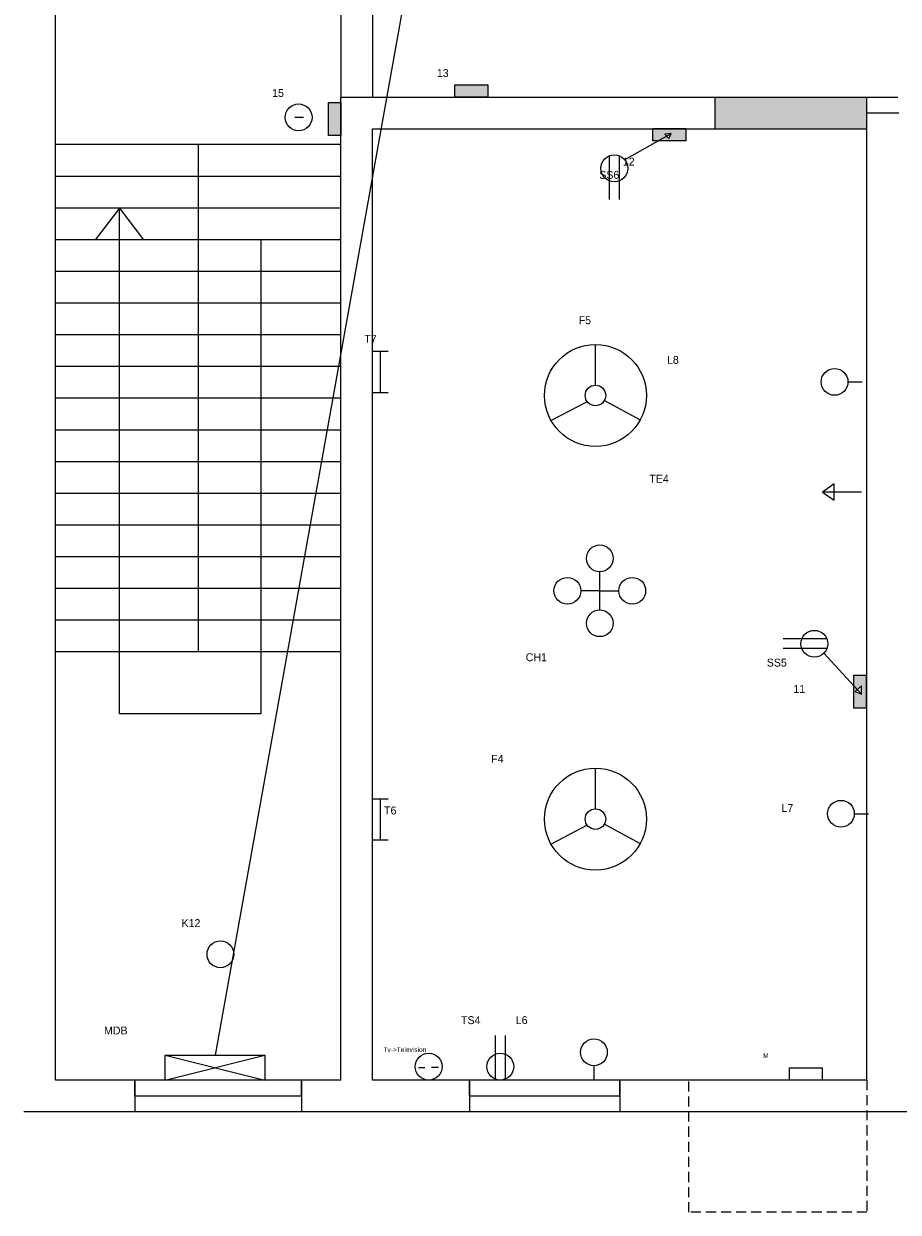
# Model space of a CAD drawing. Header units: inches. Extents: x 382 to 3589, y 252 to 2683.
# Tile 17 of 21: x 3053 to 3329, y 1101 to 1476. Entities that reach past the tile are written whole.
import ezdxf

# ---------------------------------------------------------------- set-up
doc = ezdxf.new("R2010")
doc.units = ezdxf.units.IN
doc.linetypes.add('HIDDEN2', pattern=[4.7625, 3.175, -1.5875])

msp = doc.modelspace()

# ---------------------------------------------------------------- hatches: boundary and pattern name
for color, points in [(5, [(3199.37, 1457.01), (3189, 1457.01), (3189, 1453.17), (3199.37, 1453.17)]), (5, [(3153.01, 1451.46), (3149.19, 1451.46), (3149.19, 1441.09), (3153.01, 1441.09)]), (2, [(3319.01, 1448.17), (3319.01, 1453.17), (3271.01, 1453.17), (3271.01, 1443.17), (3319.01, 1443.17)]), (5, [(3261.81, 1443.17), (3251.44, 1443.17), (3251.44, 1439.39), (3253.13, 1439.39), (3255.77, 1440.88), (3255.19, 1441.47), (3257.26, 1441.73), (3256.49, 1440.16), (3255.77, 1440.88), (3253.13, 1439.39), (3261.81, 1439.39)]), (5, [(3318.71, 1270.85), (3314.87, 1270.85), (3314.87, 1267.55), (3316.02, 1266.3), (3317.32, 1267.5), (3317.32, 1264.9), (3315.33, 1265.67), (3316.02, 1266.3), (3314.87, 1267.55), (3314.87, 1260.48), (3318.71, 1260.48)])]:
    msp.add_hatch(color=color).paths.add_polyline_path(points)

# ---------------------------------------------------------------- linework, layer by layer
for p, q in [((3063.01, 1448.17), (3063.01, 1564.17)), ((3153.01, 1537.17), (3153.01, 1453.17)), ((3163.01, 1537.17), (3163.01, 1453.17)), ((3153.01, 1143.17), (3153.01, 1453.17)), ((3153.01, 1453.17), (3271.01, 1453.17)), ((3271.01, 1453.17), (3271.01, 1443.17)), ((3271.01, 1453.17), (3328.72, 1453.17)), ((3319.01, 1448.17), (3319.01, 1453.17)), ((3063.01, 1143.17), (3063.01, 1448.17)), ((3138.55, 1446.86), (3141.3, 1446.86)), ((3319.01, 1143.17), (3319.01, 1448.17)), ((3319.01, 1448.17), (3329.01, 1448.17)), ((3163.01, 1143.17), (3163.01, 1443.17)), ((3163.01, 1443.17), (3271.01, 1443.17)), ((3271.01, 1443.17), (3319.01, 1443.17)), ((3242.54, 1433.43), (3257.26, 1441.73)), ((3257.26, 1441.73), (3255.19, 1441.47)), ((3255.19, 1441.47), (3256.49, 1440.16)), ((3256.49, 1440.16), (3257.26, 1441.73)), ((3153.01, 1438.17), (3063.01, 1438.17)), ((3108.01, 1438.17), (3108.01, 1278.17)), ((3237.7, 1434.61), (3237.7, 1420.85)), ((3240.79, 1434.66), (3240.79, 1420.85)), ((3153.01, 1428.17), (3063.01, 1428.17)), ((3153.01, 1418.17), (3063.01, 1418.17)), ((3083.25, 1418.17), (3075.53, 1408.17)), ((3083.25, 1258.66), (3083.25, 1418.17)), ((3083.25, 1418.17), (3090.78, 1408.17)), ((3153.01, 1408.17), (3063.01, 1408.17)), ((3127.75, 1408.17), (3127.75, 1278.17)), ((3153.01, 1398.17), (3063.01, 1398.17)), ((3153.01, 1388.17), (3063.01, 1388.17)), ((3324.01, 1388.17), (3324.01, 1388.17)), ((3153.01, 1378.17), (3063.01, 1378.17)), ((3163.01, 1373.05), (3168, 1373.05)), ((3165.44, 1373.05), (3165.44, 1360.04)), ((3233.35, 1362.33), (3233.35, 1375.17)), ((3153.01, 1368.17), (3063.01, 1368.17)), ((3313, 1363.36), (3317.51, 1363.36)), ((3153.01, 1358.17), (3063.01, 1358.17)), ((3163.01, 1360.04), (3168, 1360.04)), ((3230.75, 1357.11), (3219.35, 1351.14)), ((3236.2, 1357.5), (3247.47, 1351.35)), ((3153.01, 1348.17), (3063.01, 1348.17)), ((3153.01, 1338.17), (3063.01, 1338.17)), ((3308.62, 1331.22), (3304.96, 1328.52)), ((3308.62, 1326.05), (3308.62, 1331.22)), ((3153.01, 1328.17), (3063.01, 1328.17)), ((3317.29, 1328.52), (3304.96, 1328.52)), ((3304.96, 1328.52), (3308.62, 1326.05)), ((3153.01, 1318.17), (3063.01, 1318.17)), ((3153.01, 1308.17), (3063.01, 1308.17)), ((3234.73, 1291.46), (3234.73, 1303.46)), ((3153.01, 1298.17), (3063.01, 1298.17)), ((3234.73, 1297.46), (3228.73, 1297.46)), ((3234.73, 1297.46), (3240.73, 1297.46)), ((3153.01, 1288.17), (3063.01, 1288.17)), ((3306.33, 1282.36), (3292.57, 1282.36)), ((3153.01, 1278.17), (3063.01, 1278.17)), ((3127.75, 1278.17), (3127.75, 1258.66)), ((3306.38, 1279.27), (3292.57, 1279.27)), ((3305.44, 1277.79), (3317.32, 1264.9)), ((3317.32, 1267.5), (3315.33, 1265.67)), ((3317.32, 1264.9), (3317.32, 1267.5)), ((3315.33, 1265.67), (3317.32, 1264.9)), ((3127.75, 1258.66), (3083.25, 1258.66)), ((3233.35, 1228.71), (3233.35, 1241.55)), ((3163.01, 1231.9), (3168, 1231.9)), ((3165.44, 1231.9), (3165.44, 1218.9)), ((3315.01, 1227.14), (3319.53, 1227.14)), ((3230.75, 1223.5), (3219.35, 1217.53)), ((3236.2, 1223.89), (3247.47, 1217.74)), ((3163.01, 1218.9), (3168, 1218.9)), ((3201.85, 1143.44), (3201.85, 1157.25)), ((3204.94, 1143.49), (3204.94, 1157.25)), ((3097.61, 1151.03), (3129.08, 1143.17)), ((3097.61, 1143.17), (3129.08, 1151.03)), ((3177.53, 1147.15), (3179.55, 1147.15)), ((3181.67, 1147.23), (3183.87, 1147.23)), ((3232.86, 1147.69), (3232.86, 1143.17)), ((3153.01, 1143.17), (3063.01, 1143.17)), ((3088.07, 1138.17), (3088.07, 1143.17)), ((3088.07, 1143.17), (3088.07, 1133.17)), ((3140.66, 1138.17), (3140.66, 1143.17)), ((3140.66, 1143.17), (3140.66, 1133.17)), ((3319.01, 1143.17), (3163.01, 1143.17)), ((3088.07, 1138.17), (3140.66, 1138.17)), ((3158.01, 1133.17), (3053.01, 1133.17)), ((3324.01, 1133.17), (3158.01, 1133.17)), ((3394.01, 1133.17), (3324.01, 1133.17))]:
    msp.add_line(p, q)
at = {"color": 1}
msp.add_line((3185.09, 1551.31), (3113.34, 1151.03), dxfattribs=at)
at = {"color": 3}
for p, q in [((3193.57, 1138.17), (3193.57, 1143.17)), ((3193.57, 1143.17), (3193.57, 1133.17)), ((3241.01, 1138.17), (3241.01, 1143.17)), ((3241.01, 1143.17), (3241.01, 1133.17)), ((3193.57, 1138.17), (3241.01, 1138.17))]:
    msp.add_line(p, q, dxfattribs=at)
at = {"linetype": 'HIDDEN2'}
for p, q in [((3262.8, 1101.47), (3262.8, 1143.17)), ((3319.01, 1143.17), (3319.01, 1101.47)), ((3319.01, 1101.47), (3262.8, 1101.47))]:
    msp.add_line(p, q, dxfattribs=at)
for points in [[(3189, 1457.01), (3199.37, 1457.01), (3199.37, 1453.17), (3189, 1453.17)], [(3153.03, 1451.46), (3153.03, 1441.09), (3149.19, 1441.09), (3149.19, 1451.46)], [(3251.44, 1443.23), (3261.81, 1443.23), (3261.81, 1439.39), (3251.44, 1439.39)], [(3318.71, 1270.85), (3318.71, 1260.48), (3314.87, 1260.48), (3314.87, 1270.85)], [(3097.61, 1151.03), (3129.08, 1151.03), (3129.08, 1143.17), (3097.61, 1143.17)], [(3294.53, 1147.01), (3304.9, 1147.01), (3304.9, 1143.17), (3294.53, 1143.17)]]:
    msp.add_lwpolyline(points, close=True)
for centre, radius in [((3139.71, 1446.77), 4.23), ((3239.31, 1430.7), 4.23), ((3233.35, 1359.07), 16.09), ((3308.77, 1363.36), 4.23), ((3233.35, 1359.07), 3.25), ((3234.73, 1307.69), 4.23), ((3224.5, 1297.46), 4.23), ((3244.96, 1297.46), 4.23), ((3234.73, 1287.23), 4.23), ((3302.42, 1280.76), 4.23), ((3233.35, 1225.46), 16.09), ((3310.78, 1227.14), 4.23), ((3233.35, 1225.46), 3.25), ((3115.05, 1182.82), 4.23), ((3232.86, 1151.92), 4.23), ((3180.73, 1147.4), 4.23), ((3203.33, 1147.4), 4.23)]:
    msp.add_circle(centre, radius)

# ---------------------------------------------------------------- texts
at = {"attachment_point": 1}
for s, insert, char_height, width in [('13', (3183.32, 1462.02), 2.5, 22.4255), ('       \\P\\P        15', (3123.93, 1464.06), 2.5, 33.4413), ('\\P\\P\\P\\P               12\\P       SS6\\P\\P\\P\\P\\P\\P\\P\\P\\P\\P\\PF5                          \\P\\P\\P                              L8\\P\\P\\P\\P\\P\\P\\P\\P\\P                        TE4', (3228.05, 1450.73), 2.5, 90.9619), ('        T7 ', (3153.01, 1378.17), 2.5, 29.7264), ('\\P\\P            CH1', (3200.21, 1286.09), 2.5, 72.3858), ('\\P\\PSS5\\P \\P         11\\P\\P\\P\\P\\P\\P\\P\\P\\P     L7', (3287.4, 1284.4), 2.5, 41.6083), ('\\PF4', (3200.45, 1249.89), 2.5, 52.8807), ('\\P\\P  T6', (3164.81, 1237.77), 2.5, 20.9086), ('K12', (3102.78, 1193.91), 2.5, 28.542), ('TS4            L6', (3190.95, 1163.3), 2.5, 63.2774), ('\\P\\P              MDB', (3065.32, 1168.37), 2.5, 87.6887), ('\\P\\P\\P      Tv->Television', (3163.01, 1161.01), 1.5, 45.8141), ('       \\P    \\P          M', (3280.49, 1156.62), 1.5, 38.5205)]:
    msp.add_mtext(s, dxfattribs=dict(at, insert=insert, char_height=char_height, width=width))

doc.saveas('drawing.dxf')
